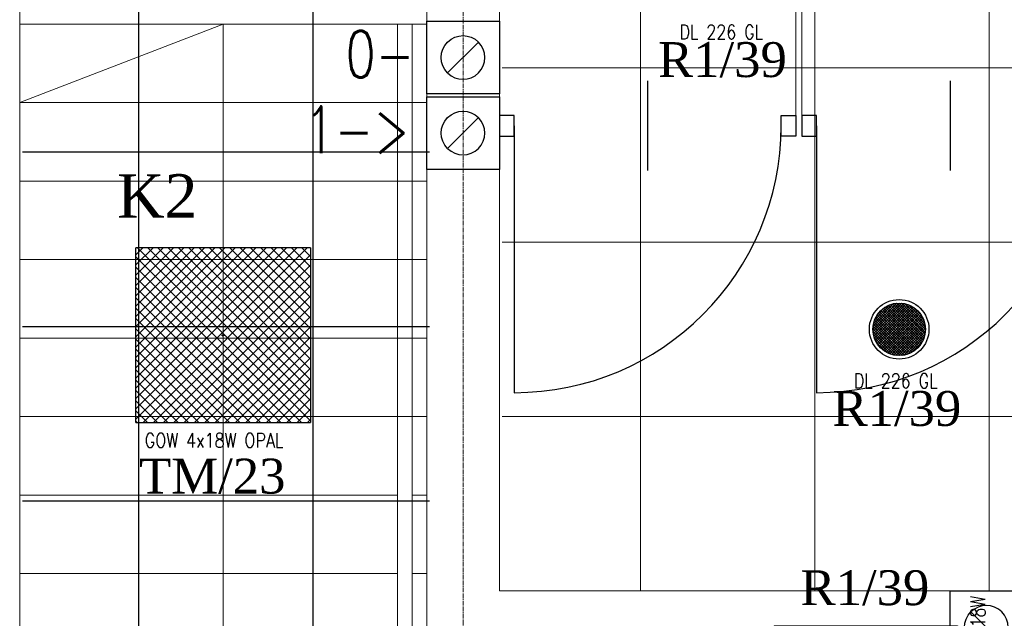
# Model space of a CAD drawing. Header units: centimetres. Extents: x 88729 to 133553, y -16225 to 14174.
# Tile 114 of 231: x 91096 to 91435, y -6623 to -6417. Entities that reach past the tile are written whole.
import ezdxf
from ezdxf.enums import TextEntityAlignment as Align

# ---------------------------------------------------------------- set-up
doc = ezdxf.new("R2010")
doc.units = ezdxf.units.CM
doc.linetypes.add('CENTER2', pattern=[1.125, 0.75, -0.125, 0.125, -0.125])
for name, color, linetype in [('A-OS', 252, 'CENTER2'), ('A-SCIANY', 252, 'Continuous'), ('A-SUFITY', 252, 'Continuous'), ('A-WID', 252, 'Continuous'), ('B-IWE', 252, 'Continuous'), ('B-IWE-KAN', 252, 'Continuous'), ('E_Istn', 170, 'Continuous'), ('E_opisy siły', 5, 'Continuous'), ('E_PODKLAD', 7, 'Continuous'), ('E_siła', 5, 'Continuous'), ('koncepcja', 252, 'Continuous'), ('R-MET-IWE', 252, 'Continuous'), ('rz_wentylacja', 252, 'Continuous'), ('S-DRZ-', 252, 'Continuous'), ('S-DRZ-O', 252, 'Continuous'), ('S-DRZ-SKRZYD', 252, 'Continuous'), ('S-DRZ-WEGAR', 252, 'Continuous')]:
    doc.layers.add(name, color=color, linetype=linetype)
doc.layers.add('A-SLUSARKA', color=252, linetype='Continuous', lineweight=13)
doc.layers.add('E_Istn_pozostaje', color=132, linetype='Continuous', lineweight=25)
doc.styles.add('MM_050', font='romans.shx', dxfattribs={"width": 0.8, "height": 16})
doc.styles.add('old', font='BOOKOS.TTF')
doc.styles.get("Standard").update_dxf_attribs({"font": 'txt.shx'})

# ---------------------------------------------------------------- blocks, each defined once
blk = doc.blocks.new('RLX_GOW_418_OPAL')
at = {"ltscale": 0.1}
h = blk.add_hatch(dxfattribs=at)
h.set_pattern_fill('ANSI37', color=256, scale=20, style=0)
h.set_pattern_definition([(45, (0, 0), (-1.76777, 1.76777), []), (135, (0, 0), (-1.76777, -1.76777), [])])
h.paths.add_polyline_path([(-30, 30), (-30, -30), (30, -30), (30, 30)])
h.paths.add_polyline_path([(-0.01, -0.03), (0.58, -0.03), (0.58, 0.13), (-0.01, 0.13)], flags=24)
for p, q in [((30, 30), (-30, 30)), ((-30, -30), (-30, 30)), ((30, 30), (30, -30)), ((-0.6, 0), (0, 0)), ((0, -0.6), (0, 0.6)), ((0, 0), (0.6, 0)), ((-30, -30), (30, -30))]:
    blk.add_line(p, q, dxfattribs=at)
at = {"ltscale": 0.1, "insert": (-26.98, -33.69), "char_height": 5, "width": 59.4555, "attachment_point": 1, "style": 'MM_050'}
blk.add_mtext('GOW 4x18W OPAL', dxfattribs=at)
at = {"ltscale": 0.1, "flags": 9}
blk.add_attdef('RLXLUM', (0, 0), '', height=0.1, dxfattribs=at)
blk = doc.blocks.new('RLX_DL_226_GL')
at = {"ltscale": 0.1}
h = blk.add_hatch(dxfattribs=at)
h.set_pattern_fill('ANSI37', color=256, scale=5, style=0)
h.set_pattern_definition([(45, (0, 0), (-0.441942, 0.441942), []), (135, (0, 0), (-0.441942, -0.441942), [])])
h.paths.add_polyline_path([(-9.05, 0, 1), (9.05, 0, 1)])
h.paths.add_polyline_path([(-0.01, -0.03), (0.58, -0.03), (0.58, 0.13), (-0.01, 0.13)], flags=24)
for p, q in [((-0.2, 0), (0, 0)), ((0, -0.2), (0, 0.2)), ((0, 0), (0.2, 0))]:
    blk.add_line(p, q, dxfattribs=at)
for radius in [10.25, 9.05]:
    blk.add_circle((0, 0), radius, dxfattribs=at)
at = {"ltscale": 0.1, "insert": (-15.59, -15.23), "char_height": 5, "width": 37.6033, "attachment_point": 1, "style": 'MM_050'}
blk.add_mtext('DL 226 GL', dxfattribs=at)
at = {"ltscale": 0.1, "flags": 9}
blk.add_attdef('RLXLUM', (0, 0), '', height=0.1, dxfattribs=at)
blk = doc.blocks.new('RLX_F50_18W')
at = {"ltscale": 0.1}
for p, q in [((5.9, 31.5), (-5.9, 31.5)), ((-5.9, -31.5), (-5.9, 31.5)), ((5.9, 31.5), (-2.22, 27.74)), ((5.9, 31.5), (5.9, -31.5)), ((-2.22, 27.74), (-2.22, 0)), ((-2.22, -27.74), (-2.22, 0)), ((-0.12, 0), (0, 0)), ((0, -0.12), (0, 0.12)), ((0, 0), (0.12, 0)), ((5.9, -31.5), (-2.22, -27.74)), ((-5.9, -31.5), (5.9, -31.5))]:
    blk.add_line(p, q, dxfattribs=at)
at = {"ltscale": 0.1, "insert": (-23.11, -36.07), "char_height": 5, "width": 57.6794, "attachment_point": 1, "style": 'MM_050'}
blk.add_mtext('CIVIC F50 18W', dxfattribs=at)
at = {"ltscale": 0.1, "flags": 9}
blk.add_attdef('RLXLUM', (0, 0), '', height=0.1, dxfattribs=at)
blk = doc.blocks.new('E_opis siły')
at = {"layer": 'E_siła', "linetype": 'Continuous', "ltscale": 0.5, "style": 'old', "flags": 4}
blk.add_attdef('OBWÓD', (0, 0), '', height=12, dxfattribs=at)
blk = doc.blocks.new('D90-L-DL')
at = {"layer": 'S-DRZ-'}
blk.add_arc((-45, 0), 90, 270, 0, dxfattribs=at)
at = {"layer": 'S-DRZ-O'}
blk.add_line((0, 15.12), (0, -15.12), dxfattribs=at)
at = {"layer": 'S-DRZ-SKRZYD'}
blk.add_line((-45, 0), (-45, -90), dxfattribs=at)
at = {"layer": 'S-DRZ-WEGAR'}
for points in [[(-50, -3.5), (-45, -3.5), (-45, 3.5), (-50, 3.5)], [(45, 3.5), (50, 3.5), (50, -3.5), (45, -3.5)]]:
    blk.add_lwpolyline(points, close=True, dxfattribs=at)
blk = doc.blocks.new('A$C07123322')
at = {"layer": 'A-SLUSARKA', "xscale": 1.020000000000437, "yscale": 1.020000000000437, "zscale": 1.020000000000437, "rotation": 270}
blk.add_blockref('D90-L-DL', (40.58, -45.9), dxfattribs=at)
blk = doc.blocks.new('IWE0W')
at = {"layer": 'B-IWE-KAN'}
blk.add_lwpolyline([(0.854, 0.854, -1), (0.146, 0.146), (0.854, 0.854, 1), (0.146, 0.146)], format="xyb", dxfattribs=at)
blk = doc.blocks.new('IWE0W011')
at = {"layer": 'B-IWE'}
blk.add_lwpolyline([(0, 0), (25, 0), (25, 25), (0, 25), (0, 0)], dxfattribs=at)
at = {"xscale": 15, "yscale": 15, "zscale": 15}
blk.add_blockref('IWE0W', (5, 5), dxfattribs=at)
at = {"layer": 'R-MET-IWE', "width": 0.75}
blk.add_attdef('NR', text='', height=9.5, dxfattribs=at).set_placement((12.5, 37), align=Align.MIDDLE)
blk = doc.blocks.new('A$Ce817dbbb')
at = {"layer": 'A-OS', "color": 252, "lineweight": 9, "ltscale": 2}
blk.add_line((-153.4, -20254.11), (-153.4, -16367.78), dxfattribs=at)
at = {"layer": 'A-SCIANY', "color": 252, "lineweight": 9, "ltscale": 3}
for p, q in [((-305.9, -17314.02), (-305.9, -16649.02)), ((-165.9, -17301.02), (-165.9, -16649.02)), ((-140.9, -17079.02), (-140.9, -16779.02)), ((-38.9, -16919.02), (-38.9, -16779.02)), ((-36.9, -16919.02), (-36.9, -16779.02)), ((242.1, -17079.02), (-140.9, -17079.02))]:
    blk.add_line(p, q, dxfattribs=at)
at = {"layer": 'A-SUFITY', "ltscale": 0.1}
for p, q in [((-264.9, -17314.02), (-264.9, -16649.02)), ((-204.9, -17301.02), (-204.9, -16649.02)), ((-304.9, -16928.02), (-164.9, -16928.02)), ((-304.9, -16988.02), (-164.9, -16988.02)), ((-304.9, -17048.02), (-164.9, -17048.02))]:
    blk.add_line(p, q, dxfattribs=at)
at = {"layer": 'A-SUFITY', "lineweight": 0, "ltscale": 0.1}
for p, q in [((-92.4, -16779.02), (-92.4, -17079.02)), ((-32.4, -16779.02), (-32.4, -17079.02)), ((27.6, -16779.02), (27.6, -17079.02)), ((-139.9, -16899.02), (375.1, -16899.02)), ((-139.9, -16959.02), (375.1, -16959.02)), ((-139.9, -17019.02), (375.1, -17019.02))]:
    blk.add_line(p, q, dxfattribs=at)
at = {"layer": 'A-WID', "color": 252, "lineweight": 9}
for p, q in [((-305.9, -16884.02), (-165.9, -16884.02)), ((-175.9, -17301.02), (-175.9, -16884.02)), ((-170.9, -17301.02), (-170.9, -16884.02)), ((-305.9, -16911.02), (-165.9, -16911.02)), ((-305.9, -16938.02), (-165.9, -16938.02)), ((-305.9, -16965.02), (-165.9, -16965.02)), ((-305.9, -16992.02), (-165.9, -16992.02)), ((-305.9, -17019.02), (-165.9, -17019.02)), ((-305.9, -17046.02), (-175.9, -17046.02)), ((-170.9, -17046.02), (-165.9, -17046.02)), ((-305.9, -17073.02), (-175.9, -17073.02)), ((-170.9, -17073.02), (-165.9, -17073.02))]:
    blk.add_line(p, q, dxfattribs=at)
blk.add_lwpolyline([(-235.9, -17301.02), (-235.9, -16884.02), (-305.9, -16911.02)], dxfattribs=at)
at = {"layer": 'koncepcja', "color": 252, "lineweight": 9, "rotation": 90}
for p in [(-135.8, -16959.59), (-31.8, -16959.59)]:
    blk.add_blockref('A$C07123322', p, dxfattribs=at)
at = {"layer": 'rz_wentylacja', "color": 252, "lineweight": 9}
ref = blk.add_blockref('IWE0W011', (-140.9, -16883.02), dxfattribs=dict(at, xscale=-1, rotation=90))
ref.add_attrib('NR', '0-', (-193.78, -16902.37), dxfattribs={"layer": 'R-MET-IWE', "height": 16, "width": 0.75})
ref = blk.add_blockref('IWE0W011', (-140.9, -16909.02), dxfattribs=dict(at, xscale=-1, rotation=90))
ref.add_attrib('NR', '1->', (-207.87, -16928.37), dxfattribs={"layer": 'R-MET-IWE', "height": 16, "width": 0.75})
ref = blk.add_blockref('IWE0W011', (14.1, -17079.02), dxfattribs=dict(at, xscale=-1, rotation=180))
ref.add_attrib('NR', 'k.s.-', (19.03, -17151.69), dxfattribs={"layer": 'R-MET-IWE', "height": 16, "rotation": 90, "width": 0.75})
at = {"layer": 'R-MET-IWE', "color": 252, "lineweight": 9, "width": 0.75}
for tag, rotation, p in [('0-', 90, (-1139.05, -4143.61)), ('0-', 90, (-1113.05, -4143.61)), ('0-', 90, (-1087.05, -4143.61)), ('2-', 90, (-796.05, -4143.61)), ('2-', 90, (-505.05, -4143.61)), ('0-', 90, (-480.05, -4143.61)), ('0-', 90, (-456.05, -4143.61)), ('2-', 90, (-166.05, -4143.61)), ('2-', 90, (-625.66, -4833.61)), ('2-', 90, (-599.66, -4833.61)), ('2-', 90, (-573.66, -4833.61)), ('0-', 180, (-2169.64, -4848.47)), ('0-', 180, (-2169.64, -4873.47)), ('0-', 180, (-2169.64, -4899.47)), ('-2', 90, (-1661.47, -4961.65)), ('-2', 90, (-1636.47, -4961.65)), ('0-', 270, (-1489.78, -4968.06)), ('0-', 270, (-1464.78, -4968.06)), ('0-', 270, (-1439.78, -4968.06)), ('0-', 270, (-1364.78, -4968.06)), ('0-', 270, (-1339.78, -4968.06)), ('0-', 270, (-1314.78, -4968.06)), ('0-', 270, (328.22, -4968.06)), ('0-', 270, (354.22, -4968.06)), ('0-', 270, (1256.22, -4968.06)), ('0-', 270, (1282.22, -4968.06)), ('0-', 90, (-513.05, -5496.61)), ('0-', 90, (-487.05, -5496.61)), ('K.S.-', 90, (-487.05, -5766.11)), ('0-', 90, (-513.05, -5766.11)), ('1-', 90, (-539.05, -6114.61)), ('0-', 90, (-513.05, -6114.61)), ('0-', 90, (-487.05, -6114.61)), ('0-', 90, (301.95, -6545.61)), ('0-', 90, (327.95, -6545.61)), ('0-', 90, (353.95, -6545.61)), ('0-', 90, (416.11, -6545.61)), ('0-', 90, (1255.95, -6545.61)), ('0-', 90, (1281.95, -6545.61)), ('1-', 90, (2382.95, -6845.61)), ('1-', 90, (2408.95, -6845.61)), ('1-', 90, (2434.95, -6845.61)), ('1-', 90, (2827.95, -6845.61)), ('1-', 90, (2853.95, -6845.61)), ('1-', 90, (2879.95, -6845.61)), ('<-2', 90, (-910.64, -10482.41)), ('2->', 90, (-718.15, -10854.38)), ('2->', 90, (-692.15, -10854.38)), ('2->', 90, (-744.15, -10870.8)), ('-0', 90, (-186.09, -12450.12)), ('1-', 90, (2264.47, -12866.38)), ('1-', 90, (2290.47, -12866.38)), ('1-', 90, (2316.47, -12866.38)), ('1-', 90, (2709.47, -12866.38)), ('1-', 90, (2735.47, -12866.38)), ('1-', 90, (2761.47, -12866.38)), ('<-KL', 90, (-700.01, -16780.91)), ('-0', 90, (-179.94, -18957.53)), ('0->', 90, (-1257.53, -23179.05)), ('0->', 90, (-1231.53, -23179.05)), ('0->', 90, (-1205.53, -23179.05)), ('0->', 90, (-600.53, -23179.05)), ('0->', 90, (-574.53, -23179.05)), ('0->', 90, (-1692.53, -24074.05)), ('0->', 90, (-1666.53, -24074.05)), ('0->', 90, (-1640.53, -24074.05)), ('0->', 90, (-1486.53, -24074.05)), ('0->', 90, (-1460.53, -24074.05)), ('0->', 90, (-1434.53, -24074.05)), ('<-0', 90, (-499.82, -24383.56)), ('<-0', 90, (-298.11, -24383.56)), ('<-0', 180, (-587.12, -25088.86)), ('<-0', 270, (-496.63, -25202.68)), ('<-0', 180, (-1353.25, -25419.36)), ('<-0', 180, (-1187.25, -25444.1)), ('<-0', 90, (-179.61, -25454.22)), ('<-0', 90, (-69.59, -26375.36)), ('<-0', 90, (-43.59, -26375.36))]:
    blk.add_attdef(tag, text='', height=17, rotation=rotation, dxfattribs=at).set_placement(p, align=Align.MIDDLE)
for tag, p in [('2-', (1424.81, -4179.2)), ('2-', (1424.81, -4205.2)), ('K.S.-', (-76.89, -4264.2)), ('KL-', (-613.13, -4292.18)), ('1-', (-613.13, -4312.18)), ('1-', (-613.13, -4332.18)), ('K.S.-', (1414.13, -4333.66)), ('0-', (-70.19, -4341.2)), ('0-', (469.81, -4341.2)), ('1-', (-613.13, -4352.18)), ('0-', (1424.81, -4361.2)), ('0-', (-70.19, -4367.2)), ('1-', (469.81, -4367.2)), ('0-', (1099.81, -4368.2)), ('2-', (1424.81, -4387.2)), ('1-', (-70.19, -4393.2)), ('1-', (469.81, -4393.2)), ('1-', (1099.81, -4394.2)), ('2-', (1424.81, -4413.2)), ('2-', (-70.19, -4419.2)), ('2-', (1099.81, -4420.2)), ('K.S.-', (-76.89, -4445.2)), ('2-', (469.81, -4444.2)), ('2-', (1099.81, -4446.2)), ('2-', (469.81, -4470.2)), ('2-', (-825.19, -4496.2)), ('2-', (-825.19, -4522.2)), ('2-', (-70.19, -4574.2)), ('2-', (-70.19, -4600.2)), ('K.S.-', (1089.13, -4600.66)), ('2-', (1099.81, -4653.2)), ('2-', (-70.19, -4669.2)), ('2-', (1099.81, -4679.2)), ('-1', (1806.78, -4690.78)), ('1-', (-70.19, -4695.2)), ('2-', (1099.81, -4705.2)), ('-1', (1806.78, -4716.3)), ('K.S.-', (-73.2, -4721.2)), ('-1', (1806.78, -4743.07)), ('FR-', (-70.19, -4747.2)), ('0-', (-1066.19, -6382.7)), ('0-', (-1066.19, -6408.7)), ('2-', (1729.81, -6586.2)), ('2-', (1729.81, -6612.2)), ('2-', (1729.81, -6638.2)), ('2-', (1729.81, -6664.2)), ('K.S.-', (469.81, -6788.2)), ('1-', (-962.19, -6915.2)), ('2-', (1729.81, -6923.2)), ('1-', (-460.19, -6923.2)), ('1-', (469.81, -6923.2)), ('1-', (-460.19, -6949.2)), ('1-', (469.81, -6949.2)), ('2-', (1729.81, -6949.2)), ('K.S.-', (2901.81, -6960.2)), ('2-', (1729.81, -6975.2)), ('2-', (1729.81, -7001.2)), ('2-', (-460.19, -7026.2)), ('0-', (469.81, -7026.2)), ('2-', (-460.19, -7052.2)), ('0-', (469.81, -7052.2)), ('2-', (-460.19, -7078.2)), ('2-', (469.81, -7078.2)), ('1-', (2901.81, -7088.2)), ('2-', (469.81, -7104.2)), ('1-', (2901.81, -7114.2)), ('0-', (1729.81, -7131.2)), ('2-', (-460.19, -7141.2)), ('0-', (1729.81, -7157.2)), ('2-', (-460.19, -7167.2)), ('2-', (469.81, -7181.2)), ('2-', (1729.81, -7183.2)), ('0-', (-460.19, -7193.2)), ('2-', (469.81, -7207.2)), ('2-', (1729.81, -7209.2)), ('K.S.-', (-470.87, -7217.66)), ('2-', (469.81, -7233.2)), ('2-', (1729.81, -7235.2)), ('1-', (-460.19, -7245.2)), ('2-', (469.81, -7259.2)), ('2-', (1729.81, -7261.2)), ('2-', (1729.81, -7287.2)), ('2-', (-460.19, -7297.2)), ('2->', (-943.67, -10542.97)), ('-1', (1688.29, -10711.55)), ('-1', (1688.29, -10737.55)), ('-1', (1688.29, -10763.55)), ('<-2', (1685.55, -12605.39)), ('2->', (1611.33, -12636.47)), ('2->', (1611.33, -12658.97)), ('2->', (1590.77, -12684.97)), ('K.S.-', (2783.33, -12980.97)), ('2->', (-578.67, -13046.97)), ('2->', (-578.67, -13072.97)), ('<-2', (-476.88, -13105.94)), ('1-', (2783.33, -13108.97)), ('1-', (2783.33, -13134.97)), ('<-1', (-610.79, -16857.83)), ('<-1', (-610.79, -16877.83)), ('<-1', (1688.29, -17218.96)), ('<-1', (1688.29, -17244.96)), ('<-1', (1688.29, -17270.96)), ('<-1', (-478.91, -18553.43)), ('<-0', (-2287.98, -23879.57)), ('<-0', (-2287.98, -23905.57)), ('<-0', (-2287.98, -23931.57)), ('<-0', (-343.08, -24738.18)), ('<-0', (-478.91, -25059.68))]:
    blk.add_attdef(tag, text='', height=17, dxfattribs=at).set_placement(p, align=Align.MIDDLE)

msp = doc.modelspace()

# ---------------------------------------------------------------- block references
at = {"layer": 'E_Istn'}
for name, p in [('RLX_DL_226_GL', (91338.48, -6403.63)), ('RLX_GOW_418_OPAL', (91165.98, -6525.63)), ('RLX_DL_226_GL', (91398.48, -6523.63))]:
    msp.add_blockref(name, p, dxfattribs=at)
at = {"layer": 'E_Istn_pozostaje'}
ref = msp.add_blockref('E_opis siły', (91424.97, -6618.5, -250), dxfattribs=dict(at, xscale=-1))
ref.add_attrib('OBWÓD', 'R1/39', (91364.55, -6618.5, -250), dxfattribs={"layer": 'E_opisy siły', "color": 3, "linetype": 'Continuous', "ltscale": 0.5, "height": 12, "style": 'old'})
at = {"layer": 'E_Istn_pozostaje', "rotation": 90}
msp.add_blockref('RLX_F50_18W', (91386.99, -6631.53), dxfattribs=at)
at = {"layer": 'E_opisy siły', "linetype": 'Continuous'}
ref = msp.add_blockref('E_opis siły', (91375.97, -6436.84, -250), dxfattribs=dict(at, xscale=-1))
ref.add_attrib('OBWÓD', 'R1/39', (91315.54, -6436.84, -250), dxfattribs={"color": 3, "linetype": 'Continuous', "ltscale": 0.5, "height": 12, "style": 'old'})
ref = msp.add_blockref('E_opis siły', (91435.97, -6556.84, -250), dxfattribs=dict(at, xscale=-1))
ref.add_attrib('OBWÓD', 'R1/39', (91375.54, -6556.84, -250), dxfattribs={"color": 3, "linetype": 'Continuous', "ltscale": 0.5, "height": 12, "style": 'old'})
ref = msp.add_blockref('E_opis siły', (91197.47, -6580.11), dxfattribs=dict(at, xscale=-1))
ref.add_attrib('OBWÓD', 'TM/23', (91137.05, -6580.11), dxfattribs={"color": 3, "linetype": 'Continuous', "ltscale": 0.5, "height": 12, "style": 'old'})
at = {"layer": 'E_PODKLAD'}
msp.add_blockref('A$Ce817dbbb', (91401.87, 10465.39), dxfattribs=at)

# ---------------------------------------------------------------- texts
at = {"layer": 'E_Istn', "style": 'old'}
msp.add_text('K2', height=15, dxfattribs=at).set_placement((91129.43, -6485.26, -350))

doc.saveas('drawing.dxf')
